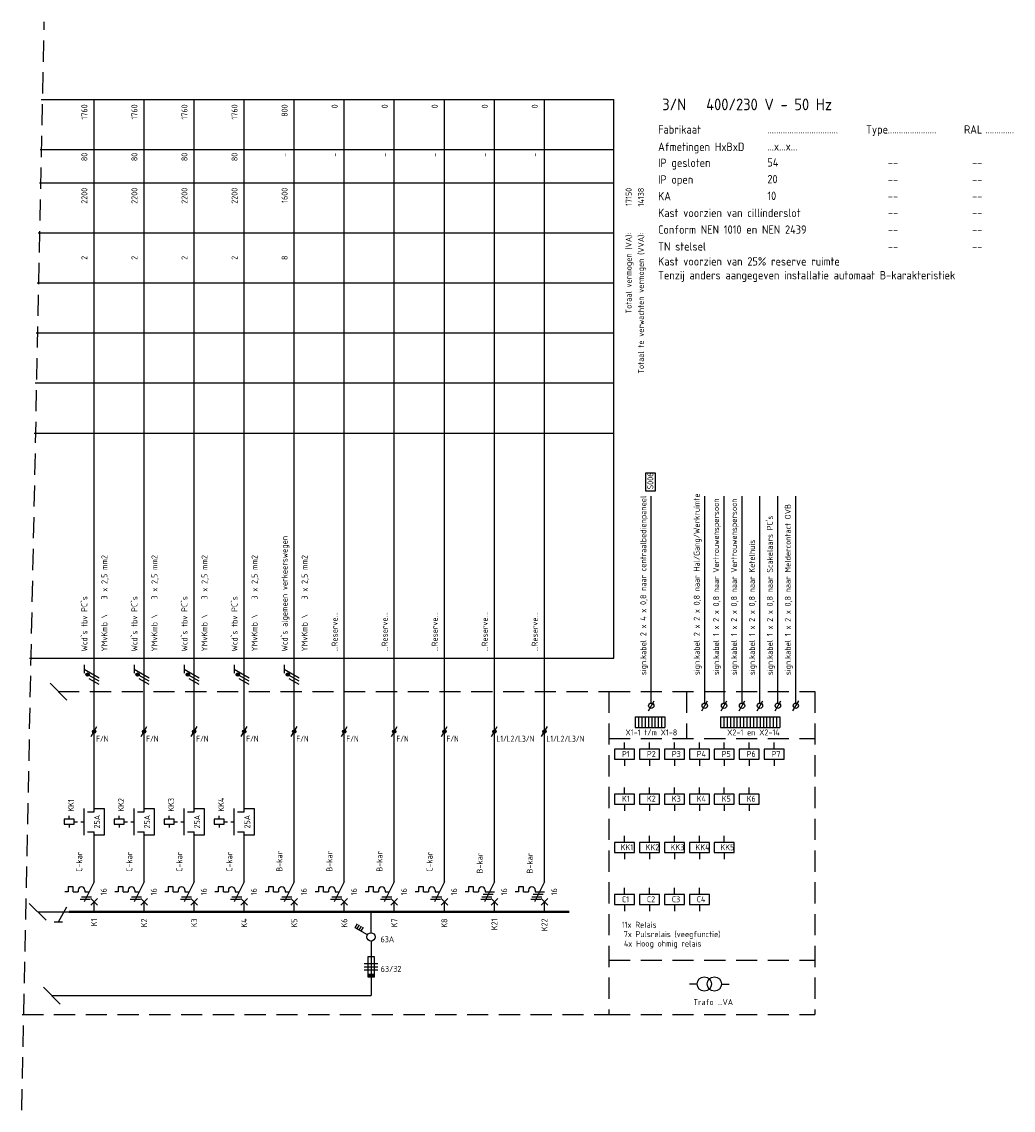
# Model space of a CAD drawing. Extents: x -1224 to 18134, y -20786 to 3554.
# Tile 45 of 88: x 2223 to 2520, y 977 to 1303. Entities that reach past the tile are written whole.
import ezdxf
from ezdxf.enums import TextEntityAlignment as Align

# ---------------------------------------------------------------- set-up
doc = ezdxf.new("R2010")
doc.units = 0
doc.linetypes.add('HIDDEN', pattern=[9.525, 6.35, -3.175])
doc.linetypes.add('STABI11', pattern=[2, 1, -1])
doc.layers.get('0').update_dxf_attribs({"linetype": 'CONTINUOUS'})
for name, color, linetype in [('E-tekst', 2, 'CONTINUOUS'), ('EL$1----', 3, 'CONTINUOUS'), ('EL$1----_-1LK-A1', 3, 'CONTINUOUS'), ('EL$1----_1LK-A', 3, 'CONTINUOUS'), ('EL$1----_1LK-A08', 3, 'CONTINUOUS'), ('EL$1----_2LK-A', 3, 'CONTINUOUS'), ('EL$1----_BGLK-A1', 3, 'CONTINUOUS'), ('EL$1----_BGLK-A2', 3, 'CONTINUOUS'), ('EM6150--_MATEN', 2, 'CONTINUOUS'), ('kast', 1, 'CONTINUOUS')]:
    doc.layers.add(name, color=color, linetype=linetype)
doc.styles.add('2_5', font='ISO.shx', dxfattribs={"height": 2.5})
doc.styles.add('3_5', font='ISO.shx', dxfattribs={"height": 3.5})
doc.styles.add('BURO-018', font='ISO.shx', dxfattribs={"height": 1.8})
doc.styles.get("Standard").update_dxf_attribs({"font": 'iso.shx'})

# ---------------------------------------------------------------- blocks, each defined once
blk = doc.blocks.new('00P')
at = {"color": 0, "linetype": 'Continuous'}
for p, q in [((0, 31), (3, 31)), ((3, 31), (3, 23)), ((3, 23), (0, 23))]:
    blk.add_line(p, q, dxfattribs=at)
blk = doc.blocks.new('L1')
at = {"color": 0, "linetype": 'Continuous'}
for p, q in [((-3, 73.98), (-3, 71.48)), ((-3, 72.73), (1.5, 70.13)), ((1.5, 69.13), (-1.5, 70.87)), ((1.5, 68.13), (-1.5, 69.87))]:
    blk.add_line(p, q, dxfattribs=at)
at = {"color": 0, "linetype": 'Continuous', "const_width": 0.5}
blk.add_lwpolyline([(-1.68, 71.12, 1), (-2.18, 71.12, 1)], format="xyb", close=True, dxfattribs=at)
at = {"color": 0, "linetype": 'Continuous'}
blk.add_circle((-1.93, 71.12), 0.5, dxfattribs=at)
blk = doc.blocks.new('B26')
at = {"color": 0, "linetype": 'Continuous'}
for p, q in [((0, 9), (0, 21)), ((-7.75, 7.5), (-7.75, 6)), ((-6.25, 7.5), (-7.75, 7.5)), ((-6.25, 6), (-6.25, 7.5)), ((0, 9), (-3, 3)), ((-7.75, 6), (-8.75, 6)), ((-6.25, 6), (-4.75, 6)), ((-4.75, 6.5), (-4.75, 6)), ((-4.125, 3.75), (-1.125, 3.75)), ((-3.75, 4.5), (-0.75, 4.5)), ((-2.75, 6.5), (-2.75, 6)), ((-2.75, 6), (-1.5, 6)), ((-1, 4), (1, 2)), ((-1, 2), (1, 4)), ((0, 0), (0, 3))]:
    blk.add_line(p, q, dxfattribs=at)
blk.add_arc((-3.75, 6.5), 1, 0, 180, dxfattribs=at)
at = {"color": 1, "style": 'BURO-018'}
blk.add_attdef('E_VRIJ1', (-3.548, 12), '', height=1.8, rotation=90, dxfattribs=at)
at = {"color": 1, "linetype": 'Continuous', "style": 'BURO-018'}
blk.add_attdef('E_IIA', text='', height=1.8, rotation=90, dxfattribs=at).set_placement((2, 6), align=Align.TOP_CENTER)
blk = doc.blocks.new('M2')
at = {"color": 0, "linetype": 'Continuous'}
for p, q in [((0, 30), (0, 33)), ((-3, 23), (-3, 31)), ((-2, 30), (0, 30)), ((-6, 27.75), (-9, 27.75)), ((-9, 27.75), (-9, 26.25)), ((-9, 26.25), (-6, 26.25)), ((-7.5, 27.75), (-7.5, 28.75)), ((-7.5, 26.25), (-7.5, 25.25)), ((-6, 26.25), (-6, 27.75)), ((-6, 27.25), (-6, 27.25)), ((-2, 24), (0, 24)), ((0, 21), (0, 24))]:
    blk.add_line(p, q, dxfattribs=at)
at = {"color": 0, "linetype": 'STABI11'}
blk.add_line((-6, 27), (-3, 27), dxfattribs=at)
at = {"color": 1, "linetype": 'Continuous', "style": 'BURO-018'}
blk.add_attdef('E_VRIJ1', (-6, 30), '', height=1.8, rotation=90, dxfattribs=at)
blk.add_attdef('E_IMS', text='', height=1.8, rotation=90, dxfattribs=at).set_placement((0, 27), align=Align.TOP_CENTER)
blk = doc.blocks.new('b1s')
at = {"color": 0, "linetype": 'Continuous'}
blk.add_line((0, 33), (0, 54), dxfattribs=at)
blk = doc.blocks.new('m1s')
at = {"color": 0, "linetype": 'Continuous'}
blk.add_line((0, 54), (0, 66), dxfattribs=at)
blk = doc.blocks.new('m1')
at = {"color": 0, "linetype": 'Continuous'}
blk.add_line((0, 21), (0, 33), dxfattribs=at)
blk = doc.blocks.new('B28')
at = {"color": 0, "linetype": 'Continuous'}
for p, q in [((0, 9), (0, 21)), ((-6.25, 7.5), (-7.75, 7.5)), ((-7.75, 7.5), (-7.75, 6)), ((-6.25, 6), (-6.25, 7.5)), ((0, 9), (-3, 3)), ((-7.75, 6), (-8.75, 6)), ((-6.25, 6), (-4.75, 6)), ((-4.75, 6.5), (-4.75, 6)), ((-4.75, 6.5), (-4.75, 6)), ((-4.12, 3.75), (-1.12, 3.75)), ((-3.75, 4.5), (-0.75, 4.5)), ((-3.38, 5.25), (-0.38, 5.25)), ((-2.75, 6.5), (-2.75, 6)), ((-2.75, 6), (0, 6)), ((-1, 4), (1, 2)), ((-1, 2), (1, 4)), ((0, 0), (0, 3))]:
    blk.add_line(p, q, dxfattribs=at)
blk.add_arc((-3.75, 6.5), 1, 0, 180, dxfattribs=at)
at = {"color": 1, "style": 'BURO-018'}
blk.add_attdef('E_VRIJ1', (-3.49, 11.47), '', height=1.8, rotation=90, dxfattribs=at)
at = {"color": 1, "linetype": 'Continuous', "style": 'BURO-018'}
blk.add_attdef('E_IIA', text='', height=1.8, rotation=90, dxfattribs=at).set_placement((2, 6), align=Align.TOP_CENTER)
blk = doc.blocks.new('0302A1_')
at = {"color": 0, "linetype": 'Continuous'}
blk.add_line((-0.87, -1.5), (0.87, 1.5), dxfattribs=at)
at = {"color": 0, "const_width": 0.5}
blk.add_lwpolyline([(-0.25, 0, 1), (0.25, 0, 1)], format="xyb", close=True, dxfattribs=at)
at = {"color": 0, "linetype": 'Continuous'}
blk.add_circle((0, 0), 0.5, dxfattribs=at)

msp = doc.modelspace()

# ---------------------------------------------------------------- linework, layer by layer
at = {"layer": 'EL$1----', "linetype": 'HIDDEN'}
msp.add_line((2222.63, 976.53), (2229.37, 1302.75), dxfattribs=at)
at = {"layer": 'EL$1----'}
for p, q in [((2236.18, 1099.47), (2231.11, 1104.53)), ((2229.94, 1033.47), (2224.87, 1038.53)), ((2327.3, 1027.23), (2327.3, 1010.87)), ((2234.17, 1008.34), (2229.1, 1013.41)), ((2422.76, 1014.38), (2425.06, 1014.38)), ((2432.35, 1014.34), (2434.65, 1014.34)), ((2231.63, 1010.87), (2327.3, 1010.87))]:
    msp.add_line(p, q, dxfattribs=at)
at = {"layer": 'EL$1----', "linetype": 'Continuous'}
for p, q in [((2410.43, 1096.27), (2412.16, 1099.27)), ((2426.47, 1096.27), (2428.2, 1099.27)), ((2432.26, 1096.27), (2433.99, 1099.27)), ((2437.64, 1096.27), (2439.37, 1099.27)), ((2443.01, 1096.27), (2444.74, 1099.27)), ((2448.39, 1096.27), (2450.12, 1099.27)), ((2453.76, 1096.27), (2455.5, 1099.27)), ((2227.41, 1036), (2236.79, 1036)), ((2327.3, 1029.82), (2327.3, 1036)), ((2322.55, 1031.23), (2323.25, 1032.44)), ((2326.22, 1029.11), (2322.55, 1031.23)), ((2323.16, 1030.88), (2323.86, 1032.09)), ((2323.76, 1030.53), (2324.46, 1031.74)), ((2324.37, 1030.18), (2325.07, 1031.39)), ((2328.3, 1022.48), (2326.3, 1022.48)), ((2326.3, 1022.48), (2326.3, 1016.48)), ((2328.3, 1016.48), (2328.3, 1022.48)), ((2325.3, 1020.48), (2329.3, 1020.48)), ((2325.3, 1019.48), (2329.3, 1019.48)), ((2329.3, 1018.48), (2325.3, 1018.48)), ((2326.3, 1016.48), (2328.3, 1016.48))]:
    msp.add_line(p, q, dxfattribs=at)
at = {"layer": 'EL$1----', "color": 1, "linetype": 'Continuous'}
for p, q in [((2233.59, 1033), (2236.18, 1037.5)), ((2232.34, 1033), (2234.84, 1033))]:
    msp.add_line(p, q, dxfattribs=at)
at = {"layer": 'EL$1----', "linetype": 'Continuous'}
for centre, radius in [((2411.3, 1097.77), 0.8), ((2427.34, 1097.77), 0.8), ((2433.13, 1097.77), 0.8), ((2438.5, 1097.77), 0.8), ((2443.88, 1097.77), 0.8), ((2449.25, 1097.77), 0.8), ((2454.63, 1097.77), 0.8), ((2327.3, 1028.48), 1.25)]:
    msp.add_circle(centre, radius, dxfattribs=at)
at = {"layer": 'EL$1----'}
for centre in [(2427.2, 1014.38), (2430.21, 1014.38)]:
    msp.add_circle(centre, 2.15, dxfattribs=at)
at = {"layer": 'EL$1----', "linetype": 'Continuous'}
msp.add_solid([(2326.3, 1016.48), (2326.3, 1017.48), (2328.3, 1016.48), (2328.3, 1017.48)], dxfattribs=at)
at = {"layer": 'EL$1----_-1LK-A1', "color": 1, "linetype": 'HIDDEN'}
for p, q in [((2398.6, 1102), (2460.34, 1102)), ((2398.6, 1087.98), (2460.34, 1087.98)), ((2398.6, 1021.5), (2460.34, 1021.5)), ((2398.6, 1005.27), (2460.34, 1005.27))]:
    msp.add_line(p, q, dxfattribs=at)
at = {"layer": 'EL$1----_-1LK-A1', "linetype": 'Continuous'}
for p, q in [((2403.29, 1084.71), (2403.29, 1086.71)), ((2410.77, 1084.71), (2410.77, 1086.71)), ((2418.24, 1084.71), (2418.24, 1086.71)), ((2425.71, 1084.71), (2425.71, 1086.71)), ((2433.19, 1084.71), (2433.19, 1086.71)), ((2440.66, 1084.71), (2440.66, 1086.71)), ((2448.13, 1084.71), (2448.13, 1086.71)), ((2406.29, 1084.71), (2400.29, 1084.71)), ((2400.29, 1084.71), (2400.29, 1081.71)), ((2406.29, 1081.71), (2406.29, 1084.71)), ((2406.29, 1083.71), (2406.29, 1083.71)), ((2413.77, 1084.71), (2407.77, 1084.71)), ((2407.77, 1084.71), (2407.77, 1081.71)), ((2413.77, 1081.71), (2413.77, 1084.71)), ((2413.77, 1083.71), (2413.77, 1083.71)), ((2421.24, 1084.71), (2415.24, 1084.71)), ((2415.24, 1084.71), (2415.24, 1081.71)), ((2421.24, 1081.71), (2421.24, 1084.71)), ((2421.24, 1083.71), (2421.24, 1083.71)), ((2428.71, 1084.71), (2422.71, 1084.71)), ((2422.71, 1084.71), (2422.71, 1081.71)), ((2428.71, 1081.71), (2428.71, 1084.71)), ((2428.71, 1083.71), (2428.71, 1083.71)), ((2436.19, 1084.71), (2430.19, 1084.71)), ((2430.19, 1084.71), (2430.19, 1081.71)), ((2436.19, 1081.71), (2436.19, 1084.71)), ((2436.19, 1083.71), (2436.19, 1083.71)), ((2443.66, 1084.71), (2437.66, 1084.71)), ((2437.66, 1084.71), (2437.66, 1081.71)), ((2443.66, 1081.71), (2443.66, 1084.71)), ((2443.66, 1083.71), (2443.66, 1083.71)), ((2451.13, 1084.71), (2445.13, 1084.71)), ((2445.13, 1084.71), (2445.13, 1081.71)), ((2451.13, 1081.71), (2451.13, 1084.71)), ((2451.13, 1083.71), (2451.13, 1083.71)), ((2400.29, 1081.71), (2406.29, 1081.71)), ((2403.29, 1081.71), (2403.29, 1079.71)), ((2407.77, 1081.71), (2413.77, 1081.71)), ((2410.77, 1081.71), (2410.77, 1079.71)), ((2415.24, 1081.71), (2421.24, 1081.71)), ((2418.24, 1081.71), (2418.24, 1079.71)), ((2422.71, 1081.71), (2428.71, 1081.71)), ((2425.71, 1081.71), (2425.71, 1079.71)), ((2430.19, 1081.71), (2436.19, 1081.71)), ((2433.19, 1081.71), (2433.19, 1079.71)), ((2437.66, 1081.71), (2443.66, 1081.71)), ((2440.66, 1081.71), (2440.66, 1079.71)), ((2445.13, 1081.71), (2451.13, 1081.71)), ((2448.13, 1081.71), (2448.13, 1079.71)), ((2403.29, 1071.3), (2403.29, 1073.3)), ((2410.77, 1071.3), (2410.77, 1073.3)), ((2418.24, 1071.3), (2418.24, 1073.3)), ((2425.71, 1071.3), (2425.71, 1073.3)), ((2433.19, 1071.3), (2433.19, 1073.3)), ((2440.66, 1071.3), (2440.66, 1073.3)), ((2406.29, 1071.3), (2400.29, 1071.3)), ((2400.29, 1071.3), (2400.29, 1068.3)), ((2406.29, 1068.3), (2406.29, 1071.3)), ((2406.29, 1070.3), (2406.29, 1070.3)), ((2413.77, 1071.3), (2407.77, 1071.3)), ((2407.77, 1071.3), (2407.77, 1068.3)), ((2413.77, 1068.3), (2413.77, 1071.3)), ((2413.77, 1070.3), (2413.77, 1070.3)), ((2421.24, 1071.3), (2415.24, 1071.3)), ((2415.24, 1071.3), (2415.24, 1068.3)), ((2421.24, 1068.3), (2421.24, 1071.3)), ((2421.24, 1070.3), (2421.24, 1070.3)), ((2428.71, 1071.3), (2422.71, 1071.3)), ((2422.71, 1071.3), (2422.71, 1068.3)), ((2428.71, 1068.3), (2428.71, 1071.3)), ((2428.71, 1070.3), (2428.71, 1070.3)), ((2436.19, 1071.3), (2430.19, 1071.3)), ((2430.19, 1071.3), (2430.19, 1068.3)), ((2436.19, 1068.3), (2436.19, 1071.3)), ((2436.19, 1070.3), (2436.19, 1070.3)), ((2443.66, 1071.3), (2437.66, 1071.3)), ((2437.66, 1071.3), (2437.66, 1068.3)), ((2443.66, 1068.3), (2443.66, 1071.3)), ((2443.66, 1070.3), (2443.66, 1070.3)), ((2400.29, 1068.3), (2406.29, 1068.3)), ((2403.29, 1068.3), (2403.29, 1066.3)), ((2407.77, 1068.3), (2413.77, 1068.3)), ((2410.77, 1068.3), (2410.77, 1066.3)), ((2415.24, 1068.3), (2421.24, 1068.3)), ((2418.24, 1068.3), (2418.24, 1066.3)), ((2422.71, 1068.3), (2428.71, 1068.3)), ((2425.71, 1068.3), (2425.71, 1066.3)), ((2430.19, 1068.3), (2436.19, 1068.3)), ((2433.19, 1068.3), (2433.19, 1066.3)), ((2437.66, 1068.3), (2443.66, 1068.3)), ((2440.66, 1068.3), (2440.66, 1066.3)), ((2403.29, 1056.74), (2403.29, 1058.74)), ((2410.77, 1056.74), (2410.77, 1058.74)), ((2418.24, 1056.74), (2418.24, 1058.74)), ((2425.71, 1056.74), (2425.71, 1058.74)), ((2433.19, 1056.74), (2433.19, 1058.74)), ((2406.29, 1056.74), (2400.29, 1056.74)), ((2400.29, 1056.74), (2400.29, 1053.74)), ((2400.29, 1053.74), (2406.29, 1053.74)), ((2403.29, 1053.74), (2403.29, 1051.74)), ((2406.29, 1053.74), (2406.29, 1056.74)), ((2406.29, 1055.74), (2406.29, 1055.74)), ((2413.77, 1056.74), (2407.77, 1056.74)), ((2407.77, 1056.74), (2407.77, 1053.74)), ((2407.77, 1053.74), (2413.77, 1053.74)), ((2410.77, 1053.74), (2410.77, 1051.74)), ((2413.77, 1053.74), (2413.77, 1056.74)), ((2413.77, 1055.74), (2413.77, 1055.74)), ((2421.24, 1056.74), (2415.24, 1056.74)), ((2415.24, 1056.74), (2415.24, 1053.74)), ((2415.24, 1053.74), (2421.24, 1053.74)), ((2418.24, 1053.74), (2418.24, 1051.74)), ((2421.24, 1053.74), (2421.24, 1056.74)), ((2421.24, 1055.74), (2421.24, 1055.74)), ((2428.71, 1056.74), (2422.71, 1056.74)), ((2422.71, 1056.74), (2422.71, 1053.74)), ((2422.71, 1053.74), (2428.71, 1053.74)), ((2425.71, 1053.74), (2425.71, 1051.74)), ((2428.71, 1053.74), (2428.71, 1056.74)), ((2428.71, 1055.74), (2428.71, 1055.74)), ((2436.19, 1056.74), (2430.19, 1056.74)), ((2430.19, 1056.74), (2430.19, 1053.74)), ((2430.19, 1053.74), (2436.19, 1053.74)), ((2433.19, 1053.74), (2433.19, 1051.74)), ((2436.19, 1053.74), (2436.19, 1056.74)), ((2436.19, 1055.74), (2436.19, 1055.74)), ((2406.29, 1041.16), (2400.29, 1041.16)), ((2400.29, 1041.16), (2400.29, 1038.16)), ((2403.29, 1041.16), (2403.29, 1043.16)), ((2406.29, 1038.16), (2406.29, 1041.16)), ((2413.77, 1041.16), (2407.77, 1041.16)), ((2407.77, 1041.16), (2407.77, 1038.16)), ((2410.77, 1041.16), (2410.77, 1043.16)), ((2413.77, 1038.16), (2413.77, 1041.16)), ((2421.24, 1041.16), (2415.24, 1041.16)), ((2415.24, 1041.16), (2415.24, 1038.16)), ((2418.24, 1041.16), (2418.24, 1043.16)), ((2421.24, 1038.16), (2421.24, 1041.16)), ((2428.71, 1041.16), (2422.71, 1041.16)), ((2422.71, 1041.16), (2422.71, 1038.16)), ((2425.71, 1041.16), (2425.71, 1043.16)), ((2428.71, 1038.16), (2428.71, 1041.16)), ((2400.29, 1038.16), (2406.29, 1038.16)), ((2403.29, 1038.16), (2403.29, 1036.16)), ((2406.29, 1040.16), (2406.29, 1040.16)), ((2407.77, 1038.16), (2413.77, 1038.16)), ((2410.77, 1038.16), (2410.77, 1036.16)), ((2413.77, 1040.16), (2413.77, 1040.16)), ((2415.24, 1038.16), (2421.24, 1038.16)), ((2418.24, 1038.16), (2418.24, 1036.16)), ((2421.24, 1040.16), (2421.24, 1040.16)), ((2422.71, 1038.16), (2428.71, 1038.16)), ((2425.71, 1038.16), (2425.71, 1036.16)), ((2428.71, 1040.16), (2428.71, 1040.16))]:
    msp.add_line(p, q, dxfattribs=at)
at = {"layer": 'EL$1----_1LK-A', "color": 1, "linetype": 'HIDDEN'}
msp.add_line((2398.6, 1102), (2398.6, 1005.27), dxfattribs=at)
at = {"layer": 'EL$1----_1LK-A08', "color": 2}
for p, q in [((2409.64, 1162.06), (2409.64, 1167.59)), ((2409.64, 1167.59), (2412.47, 1167.59)), ((2412.47, 1167.59), (2412.47, 1162.06)), ((2412.47, 1162.06), (2409.64, 1162.06))]:
    msp.add_line(p, q, dxfattribs=at)
at = {"layer": 'EL$1----_1LK-A08'}
for p, q in [((2411.3, 1098.57), (2411.3, 1160.58)), ((2427.34, 1098.57), (2427.34, 1160.58)), ((2433.13, 1098.57), (2433.13, 1160.58)), ((2438.5, 1098.57), (2438.5, 1160.58)), ((2443.88, 1098.57), (2443.88, 1160.58)), ((2449.25, 1098.57), (2449.25, 1160.58)), ((2454.63, 1098.57), (2454.63, 1160.58)), ((2406.49, 1094.46), (2406.49, 1091.22)), ((2406.49, 1094.46), (2407.48, 1094.46)), ((2407.48, 1094.46), (2407.48, 1091.22)), ((2407.48, 1094.46), (2407.48, 1091.22)), ((2407.48, 1094.46), (2408.46, 1094.46)), ((2408.46, 1094.46), (2408.46, 1091.22)), ((2408.46, 1094.46), (2408.46, 1091.22)), ((2408.46, 1094.46), (2409.45, 1094.46)), ((2409.45, 1094.46), (2409.45, 1091.22)), ((2409.45, 1094.46), (2409.45, 1091.22)), ((2409.45, 1094.46), (2410.44, 1094.46)), ((2410.44, 1094.46), (2410.44, 1091.22)), ((2410.44, 1094.46), (2410.44, 1091.22)), ((2410.44, 1094.46), (2411.43, 1094.46)), ((2411.43, 1094.46), (2411.43, 1091.22)), ((2411.43, 1094.46), (2411.43, 1091.22)), ((2411.43, 1094.46), (2412.41, 1094.46)), ((2412.41, 1094.46), (2412.41, 1091.22)), ((2412.41, 1094.46), (2412.41, 1091.22)), ((2412.41, 1094.46), (2413.4, 1094.46)), ((2413.4, 1094.46), (2413.4, 1091.22)), ((2413.4, 1094.46), (2413.4, 1091.22)), ((2413.4, 1094.46), (2414.39, 1094.46)), ((2414.39, 1094.46), (2414.39, 1091.22)), ((2414.39, 1094.46), (2414.39, 1091.22)), ((2414.39, 1094.46), (2415.38, 1094.46)), ((2415.38, 1094.46), (2415.38, 1091.22)), ((2432.05, 1094.46), (2432.05, 1091.22)), ((2432.05, 1094.46), (2433.04, 1094.46)), ((2433.04, 1094.46), (2433.04, 1091.22)), ((2433.04, 1094.46), (2433.04, 1091.22)), ((2433.04, 1094.46), (2434.02, 1094.46)), ((2434.02, 1094.46), (2434.02, 1091.22)), ((2434.02, 1094.46), (2434.02, 1091.22)), ((2434.02, 1094.46), (2435.01, 1094.46)), ((2435.01, 1094.46), (2435.01, 1091.22)), ((2435.01, 1094.46), (2435.01, 1091.22)), ((2435.01, 1094.46), (2436, 1094.46)), ((2436, 1094.46), (2436, 1091.22)), ((2436, 1094.46), (2436, 1091.22)), ((2436, 1094.46), (2436.99, 1094.46)), ((2436.99, 1094.46), (2436.99, 1091.22)), ((2436.99, 1094.46), (2436.99, 1091.22)), ((2436.99, 1094.46), (2437.97, 1094.46)), ((2437.97, 1094.46), (2437.97, 1091.22)), ((2437.97, 1094.46), (2437.97, 1091.22)), ((2437.97, 1094.46), (2438.96, 1094.46)), ((2438.96, 1094.46), (2438.96, 1091.22)), ((2438.96, 1094.46), (2438.96, 1091.22)), ((2438.96, 1094.46), (2439.95, 1094.46)), ((2439.95, 1094.46), (2439.95, 1091.22)), ((2439.95, 1094.46), (2439.95, 1091.22)), ((2439.95, 1094.46), (2440.94, 1094.46)), ((2440.94, 1094.46), (2440.94, 1091.22)), ((2440.94, 1094.46), (2440.94, 1091.22)), ((2440.94, 1094.46), (2441.93, 1094.46)), ((2441.93, 1094.46), (2441.93, 1091.22)), ((2441.93, 1094.46), (2441.93, 1091.22)), ((2441.93, 1094.46), (2441.93, 1091.22)), ((2441.93, 1094.46), (2442.91, 1094.46)), ((2442.91, 1094.46), (2442.91, 1091.22)), ((2442.91, 1094.46), (2442.91, 1091.22)), ((2442.91, 1094.46), (2443.9, 1094.46)), ((2443.9, 1094.46), (2443.9, 1091.22)), ((2443.9, 1094.46), (2443.9, 1091.22)), ((2443.9, 1094.46), (2444.89, 1094.46)), ((2444.89, 1094.46), (2444.89, 1091.22)), ((2444.89, 1094.46), (2444.89, 1091.22)), ((2444.89, 1094.46), (2445.88, 1094.46)), ((2445.88, 1094.46), (2445.88, 1091.22)), ((2445.88, 1094.46), (2445.88, 1091.22)), ((2445.88, 1094.46), (2446.87, 1094.46)), ((2446.87, 1094.46), (2446.87, 1091.22)), ((2446.87, 1094.46), (2446.87, 1091.22)), ((2446.87, 1094.46), (2447.85, 1094.46)), ((2447.85, 1094.46), (2447.85, 1091.22)), ((2447.85, 1094.46), (2447.85, 1091.22)), ((2447.85, 1094.46), (2448.84, 1094.46)), ((2448.84, 1094.46), (2448.84, 1091.22)), ((2448.84, 1094.46), (2448.84, 1091.22)), ((2448.84, 1094.46), (2449.83, 1094.46)), ((2449.83, 1094.46), (2449.83, 1091.22)), ((2449.83, 1094.46), (2449.83, 1091.22)), ((2406.49, 1091.22), (2407.48, 1091.22)), ((2407.48, 1091.22), (2408.46, 1091.22)), ((2408.46, 1091.22), (2409.45, 1091.22)), ((2409.45, 1091.22), (2410.44, 1091.22)), ((2410.44, 1091.22), (2411.43, 1091.22)), ((2411.43, 1091.22), (2412.41, 1091.22)), ((2412.41, 1091.22), (2413.4, 1091.22)), ((2413.4, 1091.22), (2414.39, 1091.22)), ((2414.39, 1091.22), (2415.38, 1091.22)), ((2432.05, 1091.22), (2433.04, 1091.22)), ((2433.04, 1091.22), (2434.02, 1091.22)), ((2434.02, 1091.22), (2435.01, 1091.22)), ((2435.01, 1091.22), (2436, 1091.22)), ((2436, 1091.22), (2436.99, 1091.22)), ((2436.99, 1091.22), (2437.97, 1091.22)), ((2437.97, 1091.22), (2438.96, 1091.22)), ((2438.96, 1091.22), (2439.95, 1091.22)), ((2439.95, 1091.22), (2440.94, 1091.22)), ((2440.94, 1091.22), (2441.93, 1091.22)), ((2441.93, 1091.22), (2442.91, 1091.22)), ((2442.91, 1091.22), (2443.9, 1091.22)), ((2443.9, 1091.22), (2444.89, 1091.22)), ((2444.89, 1091.22), (2445.88, 1091.22)), ((2445.88, 1091.22), (2446.87, 1091.22)), ((2446.87, 1091.22), (2447.85, 1091.22)), ((2447.85, 1091.22), (2448.84, 1091.22)), ((2448.84, 1091.22), (2449.83, 1091.22))]:
    msp.add_line(p, q, dxfattribs=at)
at = {"layer": 'EL$1----_2LK-A', "color": 1}
for p, q in [((2228.41, 1279.5), (2400.1, 1279.5)), ((2400.1, 1112), (2400.1, 1279.5)), ((2228.1, 1264.5), (2400.1, 1264.5)), ((2227.9, 1254.5), (2400.1, 1254.5)), ((2227.59, 1239.5), (2400.1, 1239.5)), ((2227.28, 1224.5), (2400.1, 1224.5)), ((2226.97, 1209.5), (2400.1, 1209.5)), ((2226.66, 1194.5), (2400.1, 1194.5)), ((2226.35, 1179.5), (2400.1, 1179.5)), ((2224.95, 1112), (2400.1, 1112))]:
    msp.add_line(p, q, dxfattribs=at)
at = {"layer": 'EL$1----_2LK-A'}
for p, q in [((2244.29, 1102), (2244.29, 1279.5)), ((2259.29, 1102), (2259.29, 1279.5)), ((2274.29, 1102), (2274.29, 1279.5)), ((2289.29, 1102), (2289.29, 1279.5)), ((2304.29, 1102), (2304.29, 1279.5)), ((2319.29, 1102), (2319.29, 1279.5)), ((2334.29, 1102), (2334.29, 1279.5)), ((2349.29, 1102), (2349.29, 1279.5)), ((2364.29, 1102), (2364.29, 1279.5)), ((2379.29, 1102), (2379.29, 1279.5))]:
    msp.add_line(p, q, dxfattribs=at)
at = {"layer": 'EL$1----_2LK-A', "color": 1, "linetype": 'HIDDEN'}
for p, q in [((2233.52, 1102), (2398.6, 1102)), ((2398.6, 1102), (2398.6, 1005.27))]:
    msp.add_line(p, q, dxfattribs=at)
at = {"layer": 'EL$1----_2LK-A'}
for points in [[(2251.79, 1036, 0.7, 0.7, 0), (2236.79, 1036, 0.7, 0.7, 0)], [(2266.79, 1036, 0.7, 0.7, 0), (2251.79, 1036, 0.7, 0.7, 0)], [(2281.79, 1036, 0.7, 0.7, 0), (2266.79, 1036, 0.7, 0.7, 0)], [(2296.79, 1036, 0.7, 0.7, 0), (2281.79, 1036, 0.7, 0.7, 0)], [(2311.79, 1036, 0.7, 0.7, 0), (2296.79, 1036, 0.7, 0.7, 0)], [(2326.79, 1036, 0.7, 0.7, 0), (2311.79, 1036, 0.7, 0.7, 0)], [(2341.79, 1036, 0.7, 0.7, 0), (2326.79, 1036, 0.7, 0.7, 0)], [(2356.79, 1036, 0.7, 0.7, 0), (2341.79, 1036, 0.7, 0.7, 0)], [(2371.79, 1036, 0.7, 0.7, 0), (2356.79, 1036, 0.7, 0.7, 0)], [(2386.79, 1036, 0.7, 0.7, 0), (2371.79, 1036, 0.7, 0.7, 0)]]:
    msp.add_lwpolyline(points, format="xyseb", dxfattribs=at)
at = {"layer": 'EL$1----_BGLK-A1', "color": 1, "linetype": 'HIDDEN'}
msp.add_line((2398.6, 1102), (2398.6, 1005.27), dxfattribs=at)
at = {"layer": 'EL$1----_BGLK-A2', "color": 1, "linetype": 'HIDDEN'}
for p, q in [((2398.6, 1102), (2398.6, 1005.27)), ((2421.84, 1102), (2421.84, 1087.98)), ((2460.34, 1102), (2460.34, 1005.27))]:
    msp.add_line(p, q, dxfattribs=at)
at = {"layer": 'kast', "color": 1, "linetype": 'HIDDEN'}
msp.add_line((2222.75, 1005.27), (2398.6, 1005.27), dxfattribs=at)

# ---------------------------------------------------------------- block references
at = {"layer": 'EL$1----'}
for name, p in [('L1', (2244.29, 1036)), ('L1', (2259.29, 1036)), ('L1', (2274.29, 1036)), ('L1', (2289.29, 1036)), ('L1', (2304.29, 1036)), ('0302A1_', (2244.29, 1090)), ('0302A1_', (2259.29, 1090)), ('0302A1_', (2274.29, 1090)), ('0302A1_', (2289.29, 1090)), ('0302A1_', (2304.29, 1090)), ('0302A1_', (2319.29, 1090)), ('0302A1_', (2334.29, 1090)), ('0302A1_', (2349.29, 1090)), ('0302A1_', (2364.29, 1090)), ('0302A1_', (2379.29, 1090)), ('00P', (2244.29, 1036)), ('00P', (2259.29, 1036)), ('00P', (2274.29, 1036)), ('00P', (2289.29, 1036))]:
    msp.add_blockref(name, p, dxfattribs=at)
at = {"layer": 'EL$1----_2LK-A'}
for name, p in [('m1s', (2244.29, 1036)), ('m1s', (2259.29, 1036)), ('m1s', (2274.29, 1036)), ('m1s', (2289.29, 1036)), ('m1s', (2304.29, 1036)), ('m1s', (2319.29, 1036)), ('m1s', (2334.29, 1036)), ('m1s', (2349.29, 1036)), ('m1s', (2364.29, 1036)), ('m1s', (2379.29, 1036)), ('b1s', (2244.29, 1036)), ('b1s', (2259.29, 1036)), ('b1s', (2274.29, 1036)), ('b1s', (2289.29, 1036)), ('b1s', (2304.29, 1036)), ('b1s', (2319.29, 1036)), ('b1s', (2334.29, 1036)), ('b1s', (2349.29, 1036)), ('b1s', (2364.29, 1036)), ('b1s', (2379.29, 1036)), ('m1', (2304.29, 1036)), ('m1', (2319.29, 1036)), ('m1', (2334.29, 1036)), ('m1', (2349.29, 1036)), ('m1', (2364.29, 1036)), ('m1', (2379.29, 1036))]:
    msp.add_blockref(name, p, dxfattribs=at)
for name, p, values in [('M2', (2244.29, 1036), {'E_IMS': '25A', 'E_VRIJ1': 'KK1'}), ('M2', (2259.29, 1036), {'E_IMS': '25A', 'E_VRIJ1': 'KK2'}), ('M2', (2274.29, 1036), {'E_IMS': '25A', 'E_VRIJ1': 'KK3'}), ('M2', (2289.29, 1036), {'E_IMS': '25A', 'E_VRIJ1': 'KK4'}), ('B26', (2244.29, 1036), {'E_IIA': '16', 'E_VRIJ1': 'C-kar'}), ('B26', (2259.29, 1036), {'E_IIA': '16', 'E_VRIJ1': 'C-kar'}), ('B26', (2274.29, 1036), {'E_IIA': '16', 'E_VRIJ1': 'C-kar'}), ('B26', (2289.29, 1036), {'E_IIA': '16', 'E_VRIJ1': 'C-kar'}), ('B26', (2304.29, 1036), {'E_IIA': '16', 'E_VRIJ1': 'B-kar'}), ('B26', (2319.29, 1036), {'E_IIA': '16', 'E_VRIJ1': 'B-kar'}), ('B26', (2334.29, 1036), {'E_IIA': '16', 'E_VRIJ1': 'B-kar'}), ('B26', (2349.29, 1036), {'E_IIA': '16', 'E_VRIJ1': 'C-kar'}), ('B28', (2364.29, 1036), {'E_IIA': '16', 'E_VRIJ1': 'B-kar'}), ('B28', (2379.29, 1036), {'E_IIA': '16', 'E_VRIJ1': 'B-kar'})]:
    msp.add_blockref(name, p, dxfattribs=at).add_auto_attribs(values)

# ---------------------------------------------------------------- texts
at = {"layer": 'E-tekst', "color": 1, "width": 0.8}
for s, p in [('F/N', (2244.91, 1086.97)), ('F/N', (2259.91, 1086.97)), ('F/N', (2274.91, 1086.97)), ('F/N', (2289.91, 1086.97)), ('F/N', (2304.91, 1086.97)), ('F/N', (2319.91, 1086.97)), ('F/N', (2334.91, 1086.97)), ('F/N', (2349.91, 1086.97)), ('L1/L2/L3/N', (2364.91, 1086.97)), ('L1/L2/L3/N', (2379.91, 1086.97))]:
    msp.add_text(s, height=1.8, dxfattribs=at).set_placement(p)
at = {"layer": 'EL$1----', "color": 1, "style": 'BURO-018'}
msp.add_text('S006', height=1.8, rotation=90, dxfattribs=at).set_placement((2410.13, 1162.59), align=Align.TOP_LEFT)
msp.add_text('63A', height=1.8, dxfattribs=at).set_placement((2332.19, 1028.65), align=Align.TOP_CENTER)
msp.add_text('63/32', height=1.8, dxfattribs=at).set_placement((2336.4, 1019.79), align=Align.TOP_RIGHT)
at = {"layer": 'EL$1----_-1LK-A1', "color": 1, "style": 'BURO-018'}
for s, p in [('sign.kabel 2 x 4 x 0,8 naar centraalbedienpaneel', (2409.8, 1106.94)), ('sign.kabel 2 x 2 x 0,8 naar Hal/Gang/Werkruimte', (2425.83, 1106.94)), ('sign.kabel 1 x 2 x 0,8 naar Vertrouwenspersoon', (2431.62, 1106.94)), ('sign.kabel 1 x 2 x 0,8 naar Vertrouwenspersoon', (2437, 1106.94)), ('sign.kabel 1 x 2 x 0,8 naar Meldercontact OVB', (2453.13, 1106.94)), ("sign.kabel 1 x 2 x 0,8 naar Scakelaars PC's", (2447.75, 1106.94)), ('sign.kabel 1 x 2 x 0,8 naar Ketelhuis', (2442.38, 1106.94))]:
    msp.add_text(s, height=1.8, rotation=90, dxfattribs=at).set_placement(p)
at = {"layer": 'EL$1----_-1LK-A1', "color": 1, "linetype": 'Continuous', "style": 'BURO-018'}
for s, p in [('X1-1 t/m X1-8', (2403.57, 1088.86)), ('X2-1 en X2-14', (2434.04, 1088.86)), ('P1', (2402.52, 1082.41)), ('P2', (2409.99, 1082.41)), ('P3', (2417.47, 1082.41)), ('P4', (2424.94, 1082.41)), ('P5', (2432.41, 1082.41)), ('P6', (2439.89, 1082.41)), ('P7', (2447.36, 1082.41)), ('K1', (2402.52, 1069)), ('K2', (2409.99, 1069)), ('K3', (2417.47, 1069)), ('K4', (2424.94, 1069)), ('K5', (2432.41, 1069)), ('K6', (2439.89, 1069)), ('KK1', (2402.13, 1054.45)), ('KK2', (2409.61, 1054.45)), ('KK3', (2417.08, 1054.45)), ('KK4', (2424.56, 1054.45)), ('KK5', (2432.03, 1054.45)), ('C1', (2402.52, 1038.86)), ('C2', (2409.99, 1038.86)), ('C3', (2417.47, 1038.86)), ('C4', (2424.94, 1038.86)), ('11x Relais', (2402.44, 1031.22)), ('7x Pulsrelais (veegfunctie)', (2403.05, 1028.41)), ('4x Hoog ohmig relais', (2403.11, 1025.58)), ('Trafo ...VA', (2423.95, 1008.03))]:
    msp.add_text(s, height=1.8, dxfattribs=at).set_placement(p)
at = {"layer": 'EL$1----_2LK-A', "color": 1, "style": 'BURO-018'}
for s, p in [('1760', (2242.29, 1278)), ('1760', (2257.29, 1278)), ('1760', (2272.29, 1278)), ('1760', (2287.29, 1278)), ('800', (2302.29, 1278)), ('0', (2317.29, 1278)), ('0', (2332.29, 1278)), ('0', (2347.29, 1278)), ('0', (2362.29, 1278)), ('0', (2377.29, 1278)), ('80', (2242.29, 1263.5)), ('80', (2257.29, 1263.5)), ('80', (2272.29, 1263.5)), ('80', (2287.29, 1263.5)), ('-', (2302.29, 1263.5)), ('-', (2317.29, 1263.5)), ('-', (2332.29, 1263.5)), ('-', (2347.29, 1263.5)), ('-', (2362.29, 1263.5)), ('-', (2377.29, 1263.5)), ('2200', (2242.29, 1253)), ('2200', (2257.29, 1253)), ('2200', (2272.29, 1253)), ('2200', (2287.29, 1253)), ('1600', (2302.29, 1253)), ('17150', (2405.42, 1253)), ('14138', (2409.11, 1253)), ('Totaal vermogen (VA):', (2405.42, 1239.5)), ('Totaal te verwachten vermogen (VVA):', (2409.11, 1239.5))]:
    msp.add_text(s, height=1.8, rotation=90, dxfattribs=at).set_placement(p, align=Align.RIGHT)
for s, p in [('2', (2242.29, 1232)), ('2', (2257.29, 1232)), ('2', (2272.29, 1232)), ('2', (2287.29, 1232)), ('8', (2302.29, 1232))]:
    msp.add_text(s, height=1.8, rotation=90, dxfattribs=at).set_placement(p, align=Align.CENTER)
for s, p in [('Wcd`s algemeen verkeerswegen', (2302.29, 1114)), ('YMvKmb \\    3 x 2,5 mm2', (2248.29, 1114)), ('YMvKmb \\    3 x 2,5 mm2', (2263.29, 1114)), ('YMvKmb \\    3 x 2,5 mm2', (2278.29, 1114)), ('YMvKmb \\    3 x 2,5 mm2', (2293.29, 1114)), ('YMvKmb \\    3 x 2,5 mm2', (2308.29, 1114)), ('Wcd`s tbv PC`s', (2242.29, 1114)), ('Wcd`s tbv PC`s', (2257.29, 1114)), ('Wcd`s tbv PC`s', (2272.29, 1114)), ('Wcd`s tbv PC`s', (2287.29, 1114)), ('...Reserve...', (2317.29, 1114)), ('...Reserve...', (2332.29, 1114)), ('...Reserve...', (2347.29, 1114)), ('...Reserve...', (2362.29, 1114)), ('...Reserve...', (2377.29, 1114))]:
    msp.add_text(s, height=1.8, rotation=90, dxfattribs=at).set_placement(p)
for s, p in [('K1', (2244.29, 1034)), ('K2', (2259.29, 1034)), ('K3', (2274.29, 1034)), ('K4', (2289.29, 1034)), ('K5', (2304.29, 1034)), ('K6', (2319.29, 1034)), ('K7', (2334.29, 1034)), ('K8', (2349.29, 1034)), ('K21', (2364.29, 1034)), ('K22', (2379.29, 1034))]:
    msp.add_text(s, height=1.8, rotation=90, dxfattribs=at).set_placement(p, align=Align.MIDDLE_RIGHT)
at = {"layer": 'EM6150--_MATEN', "color": 3, "style": '3_5'}
msp.add_text('3/N   400/230 V - 50 Hz', height=3.5, dxfattribs=at).set_placement((2414.59, 1277.98), align=Align.MIDDLE_LEFT)
at = {"layer": 'EM6150--_MATEN', "color": 2, "style": '2_5'}
for s, p in [('Fabrikaat', (2413.34, 1270.48)), ('................................', (2446.08, 1270.53)), ('Afmetingen HxBxD', (2413.34, 1265.28)), ('...x...x...', (2446.09, 1265.41)), ('IP gesloten', (2413.34, 1260.48)), ('54', (2446.09, 1260.6)), ('IP open', (2413.34, 1255.48)), ('20', (2446.09, 1255.6)), ('KA', (2413.34, 1250.48)), ('10', (2446.09, 1250.6)), ('Kast voorzien van cillinderslot', (2413.34, 1245.48)), ('Conform NEN 1010 en NEN 2439', (2413.34, 1240.48)), ('TN stelsel', (2413.34, 1235.43)), ('Kast voorzien van 25%%% reserve ruimte', (2413.34, 1230.94)), ('Tenzij anders aangegeven installatie automaat B-karakteristiek', (2413.34, 1226.79))]:
    msp.add_text(s, height=2.5, dxfattribs=at).set_placement(p, align=Align.MIDDLE_LEFT)
for s, p in [('........................', (2496.73, 1270.53)), ('Type', (2482.27, 1270.48)), ('RAL', (2510.53, 1270.48)), ('.............', (2520.04, 1270.53)), ('--', (2485.28, 1260.48)), ('--', (2510.53, 1260.48)), ('--', (2485.28, 1255.48)), ('--', (2510.53, 1255.48)), ('--', (2485.28, 1250.48)), ('--', (2510.53, 1250.48)), ('--', (2485.28, 1245.48)), ('--', (2510.53, 1245.48)), ('--', (2485.28, 1240.48)), ('--', (2510.53, 1240.48)), ('--', (2485.28, 1235.43)), ('--', (2510.53, 1235.43))]:
    msp.add_text(s, height=2.5, dxfattribs=at).set_placement(p, align=Align.MIDDLE_RIGHT)

doc.saveas('drawing.dxf')
